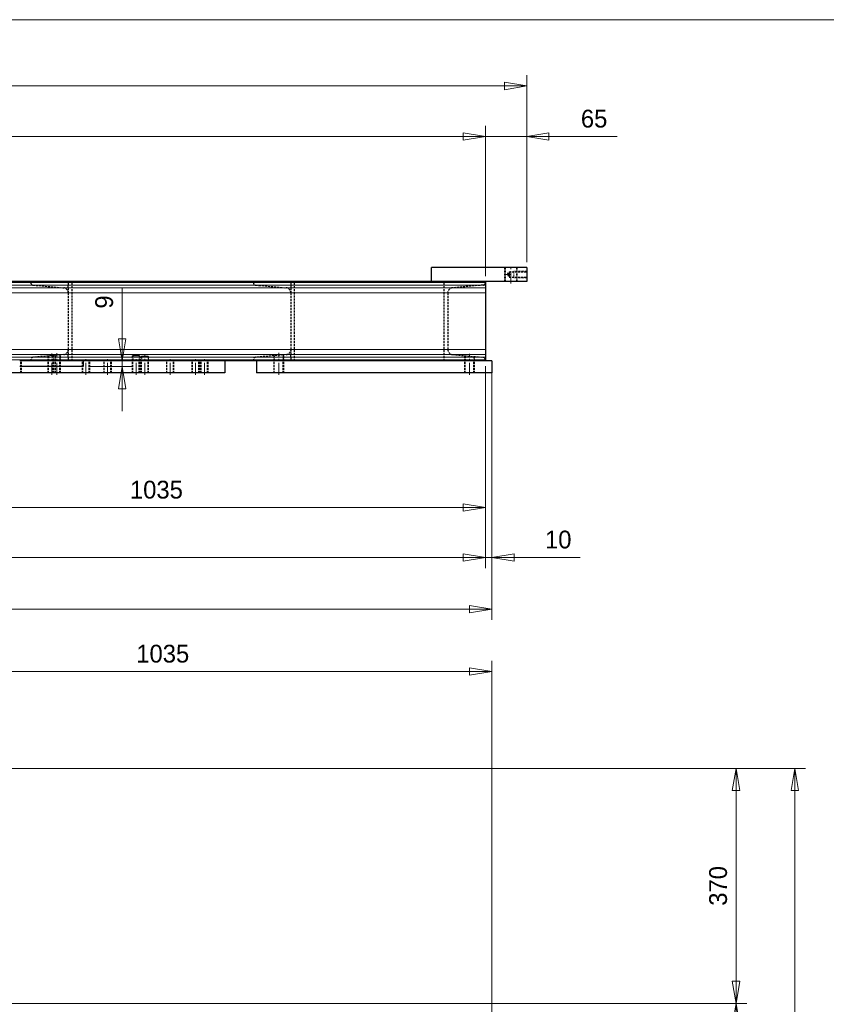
# Model space of a CAD drawing. Header units: millimetres. Extents: x -62 to 6744, y -106 to 4796.
# Tile 21 of 22: x 4027 to 5296, y 3122 to 4672. Entities that reach past the tile are written whole.
import ezdxf

# ---------------------------------------------------------------- set-up
doc = ezdxf.new("R2010")
doc.units = ezdxf.units.MM
doc.linetypes.add('CENTER2', pattern=[28.575, 19.05, -3.175, 3.175, -3.175])
doc.linetypes.add('HIDDEN2', pattern=[4.7625, 3.175, -1.5875])
doc.layers.get('0').update_dxf_attribs({"color": 157, "lineweight": 0})
doc.styles.add('Default', font='txt')
doc.dimstyles.new('Default', dxfattribs={"dimtxt": 3.5, "dimasz": 4.375, "dimexe": 2.1, "dimexo": 1.05, "dimgap": 1.75, "dimtad": 1, "dimdsep": 46, "dimtxsty": 'Default', "dimblk": 'CLOSED', "dimcen": 0.09, "dimclrt": 13, "dimadec": 0, "dimazin": 0, "dimtfac": 0.4, "dimtdec": 3, "dimtmove": 0, "dimatfit": 3, "dimldrblk": 'CLOSED', "dimfxl": 10.01, "dimtolj": 1, "dimarcsym": 0})

# ---------------------------------------------------------------- blocks, each defined once
blk = doc.blocks.new('_Closed')
at = {"color": 0, "linetype": 'ByBlock', "lineweight": -2}
for p, q in [((-1, 0.166667), (0, 0)), ((-1, 0.166667), (-1, -0.166667)), ((0, 0), (-1, -0.166667)), ((0, 0), (-1, 0))]:
    blk.add_line(p, q, dxfattribs=at)
blk = doc.blocks.new('*D20')
at = {"color": 0, "linetype": 'Continuous', "lineweight": -2}
for p, q in [((3735, 3502.2), (3735, 3662.9)), ((4770, 2667.2), (4770, 3662.9)), ((4735, 3646.1), (3770, 3646.1))]:
    blk.add_line(p, q, dxfattribs=at)
at = {"layer": 'Defpoints', "color": 0}
for p in [(3735, 3646.1), (3735, 3493.8), (4770, 2658.8)]:
    blk.add_point(p, dxfattribs=at)
at = {"color": 0, "lineweight": -2, "xscale": 35, "yscale": 35, "zscale": 35, "rotation": 180}
blk.add_blockref('_Closed', (3735, 3646.1), dxfattribs=at)
at = {"color": 0, "lineweight": -2, "xscale": 35, "yscale": 35, "zscale": 35}
blk.add_blockref('_Closed', (4770, 3646.1), dxfattribs=at)
at = {"color": 13, "lineweight": 0, "insert": (4252.5, 3674.1), "char_height": 28, "attachment_point": 5, "style": 'Default'}
blk.add_mtext('\\A1;1035', dxfattribs=at)
blk = doc.blocks.new('*D23')
at = {"color": 0, "linetype": 'Continuous', "lineweight": -2}
for p, q in [((3743.4, 3123.8), (5171, 3123.8)), ((5154.2, 2693.8), (5154.2, 3088.8)), ((4833.4, 2658.8), (5171, 2658.8))]:
    blk.add_line(p, q, dxfattribs=at)
at = {"layer": 'Defpoints', "color": 0}
for p in [(3735, 3123.8), (5154.2, 3123.8), (4825, 2658.8)]:
    blk.add_point(p, dxfattribs=at)
at = {"color": 0, "lineweight": -2, "xscale": 35, "yscale": 35, "zscale": 35}
for p, rotation in [((5154.2, 3123.8), 90), ((5154.2, 2658.8), 270)]:
    blk.add_blockref('_Closed', p, dxfattribs=dict(at, rotation=rotation))
at = {"color": 13, "lineweight": 0, "insert": (5126.2, 2891.3), "char_height": 28, "attachment_point": 5, "rotation": 90, "style": 'Default'}
blk.add_mtext('\\A1;465', dxfattribs=at)
blk = doc.blocks.new('*D24')
at = {"color": 0, "linetype": 'Continuous', "lineweight": -2}
for p, q in [((3798.4, 3493.8), (5171, 3493.8)), ((5154.2, 3158.8), (5154.2, 3458.8)), ((3743.4, 3123.8), (5171, 3123.8))]:
    blk.add_line(p, q, dxfattribs=at)
at = {"layer": 'Defpoints', "color": 0}
for p in [(3790, 3493.8), (5154.2, 3493.8), (3735, 3123.8)]:
    blk.add_point(p, dxfattribs=at)
at = {"color": 0, "lineweight": -2, "xscale": 35, "yscale": 35, "zscale": 35}
for p, rotation in [((5154.2, 3493.8), 90), ((5154.2, 3123.8), 270)]:
    blk.add_blockref('_Closed', p, dxfattribs=dict(at, rotation=rotation))
at = {"color": 13, "lineweight": 0, "insert": (5126.2, 3308.8), "char_height": 28, "attachment_point": 5, "rotation": 90, "style": 'Default'}
blk.add_mtext('\\A1;370', dxfattribs=at)
blk = doc.blocks.new('*D25')
at = {"color": 0, "linetype": 'Continuous', "lineweight": -2}
for p, q in [((3798.4, 3493.8), (5263.7, 3493.8)), ((5246.9, 3458.8), (5246.9, 1578.8)), ((4833.4, 1543.8), (5263.7, 1543.8))]:
    blk.add_line(p, q, dxfattribs=at)
at = {"layer": 'Defpoints', "color": 0}
for p in [(3790, 3493.8), (4825, 1543.8), (5246.9, 1543.8)]:
    blk.add_point(p, dxfattribs=at)
at = {"color": 0, "lineweight": -2, "xscale": 35, "yscale": 35, "zscale": 35}
for p, rotation in [((5246.9, 3493.8), 90), ((5246.9, 1543.8), 270)]:
    blk.add_blockref('_Closed', p, dxfattribs=dict(at, rotation=rotation))
at = {"color": 13, "lineweight": 0, "insert": (5218.9, 2518.8), "char_height": 28, "attachment_point": 5, "rotation": 90, "style": 'Default'}
blk.add_mtext('\\A1;1950', dxfattribs=at)
blk = doc.blocks.new('*D121')
at = {"color": 0, "linetype": 'Continuous', "lineweight": -2}
for p, q in [((4760, 4126.6), (4760, 3808.9)), ((4770, 4126.6), (4770, 3808.9)), ((4725, 3825.7), (4690, 3825.7)), ((4770, 3825.7), (4760, 3825.7)), ((4770, 3825.7), (4909.3, 3825.7)), ((4805, 3825.7), (4840, 3825.7))]:
    blk.add_line(p, q, dxfattribs=at)
at = {"layer": 'Defpoints', "color": 0}
for p in [(4760, 4135), (4770, 4135), (4760, 3825.7)]:
    blk.add_point(p, dxfattribs=at)
at = {"color": 0, "lineweight": -2, "xscale": 35, "yscale": 35, "zscale": 35}
for p, rotation in [((4760, 3825.7), 359.9999974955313), ((4770, 3825.7), 179.9999974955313)]:
    blk.add_blockref('_Closed', p, dxfattribs=dict(at, rotation=rotation))
at = {"color": 13, "lineweight": 0, "insert": (4874.6, 3853.7), "char_height": 28, "attachment_point": 5, "rotation": 360, "style": 'Default'}
blk.add_mtext('\\A1;10', dxfattribs=at)
blk = doc.blocks.new('*D122')
at = {"color": 0, "linetype": 'Continuous', "lineweight": -2}
for p, q in [((3725, 4126.6), (3725, 3887.4)), ((4760, 4126.6), (4760, 3887.4)), ((4725, 3904.2), (3760, 3904.2))]:
    blk.add_line(p, q, dxfattribs=at)
at = {"layer": 'Defpoints', "color": 0}
for p in [(3725, 4135), (4760, 4135), (3725, 3904.2)]:
    blk.add_point(p, dxfattribs=at)
at = {"color": 0, "lineweight": -2, "xscale": 35, "yscale": 35, "zscale": 35}
for p, rotation in [((3725, 3904.2), 180.0000020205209), ((4760, 3904.2), 2.020520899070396e-06)]:
    blk.add_blockref('_Closed', p, dxfattribs=dict(at, rotation=rotation))
at = {"color": 13, "lineweight": 0, "insert": (4242.5, 3932.2), "char_height": 28, "attachment_point": 5, "rotation": 0, "style": 'Default'}
blk.add_mtext('\\A1;1035', dxfattribs=at)
blk = doc.blocks.new('*D129')
at = {"color": 0, "linetype": 'Continuous', "lineweight": -2}
for p, q in [((2110, 4126.6), (2110, 3808.9)), ((4760, 4126.6), (4760, 3808.9)), ((4725, 3825.7), (2145, 3825.7))]:
    blk.add_line(p, q, dxfattribs=at)
at = {"layer": 'Defpoints', "color": 0}
for p in [(2110, 4135), (4760, 4135), (2110, 3825.7)]:
    blk.add_point(p, dxfattribs=at)
at = {"color": 0, "lineweight": -2, "xscale": 35, "yscale": 35, "zscale": 35, "rotation": 180}
blk.add_blockref('_Closed', (2110, 3825.7), dxfattribs=at)
at = {"color": 0, "lineweight": -2, "xscale": 35, "yscale": 35, "zscale": 35}
blk.add_blockref('_Closed', (4760, 3825.7), dxfattribs=at)
at = {"color": 13, "lineweight": 0, "insert": (3435, 3853.7), "char_height": 28, "attachment_point": 5, "style": 'Default'}
blk.add_mtext('\\A1;2650', dxfattribs=at)
blk = doc.blocks.new('*D130')
at = {"color": 0, "linetype": 'Continuous', "lineweight": -2}
for p, q in [((4760, 4268.4), (4760, 4504.9)), ((4825, 4290.4), (4825, 4504.9)), ((4725, 4488.1), (4690, 4488.1)), ((4760, 4488.1), (4825, 4488.1)), ((4825, 4488.1), (4967, 4488.1)), ((4860, 4488.1), (4895, 4488.1))]:
    blk.add_line(p, q, dxfattribs=at)
at = {"layer": 'Defpoints', "color": 0}
for p in [(4825, 4488.1), (4825, 4282), (4760, 4260)]:
    blk.add_point(p, dxfattribs=at)
at = {"color": 0, "lineweight": -2, "xscale": 35, "yscale": 35, "zscale": 35}
blk.add_blockref('_Closed', (4760, 4488.1), dxfattribs=at)
at = {"color": 0, "lineweight": -2, "xscale": 35, "yscale": 35, "zscale": 35, "rotation": 180}
blk.add_blockref('_Closed', (4825, 4488.1), dxfattribs=at)
at = {"color": 13, "lineweight": 0, "insert": (4931, 4516.1), "char_height": 28, "attachment_point": 5, "style": 'Default'}
blk.add_mtext('\\A1;65', dxfattribs=at)
blk = doc.blocks.new('*D131')
at = {"color": 0, "linetype": 'Continuous', "lineweight": -2}
for p, q in [((2045, 4290.4), (2045, 4584.5)), ((4825, 4290.4), (4825, 4584.5)), ((4790, 4567.7), (2080, 4567.7))]:
    blk.add_line(p, q, dxfattribs=at)
at = {"layer": 'Defpoints', "color": 0}
for p in [(2045, 4567.7), (2045, 4282), (4825, 4282)]:
    blk.add_point(p, dxfattribs=at)
at = {"color": 0, "lineweight": -2, "xscale": 35, "yscale": 35, "zscale": 35, "rotation": 180}
blk.add_blockref('_Closed', (2045, 4567.7), dxfattribs=at)
at = {"color": 0, "lineweight": -2, "xscale": 35, "yscale": 35, "zscale": 35}
blk.add_blockref('_Closed', (4825, 4567.7), dxfattribs=at)
at = {"color": 13, "lineweight": 0, "insert": (3435, 4595.7), "char_height": 28, "attachment_point": 5, "style": 'Default'}
blk.add_mtext('\\A1;2780', dxfattribs=at)
blk = doc.blocks.new('*D135')
at = {"color": 0, "linetype": 'Continuous', "lineweight": -2}
for p, q in [((2100, 4107.6), (2100, 3727.4)), ((4770, 4107.6), (4770, 3727.4)), ((2135, 3744.2), (4735, 3744.2))]:
    blk.add_line(p, q, dxfattribs=at)
at = {"layer": 'Defpoints', "color": 0}
for p in [(2100, 4116), (4770, 4116), (4770, 3744.2)]:
    blk.add_point(p, dxfattribs=at)
at = {"color": 0, "lineweight": -2, "xscale": 35, "yscale": 35, "zscale": 35, "rotation": 180}
blk.add_blockref('_Closed', (2100, 3744.2), dxfattribs=at)
at = {"color": 0, "lineweight": -2, "xscale": 35, "yscale": 35, "zscale": 35}
blk.add_blockref('_Closed', (4770, 3744.2), dxfattribs=at)
at = {"color": 13, "lineweight": 0, "insert": (3435, 3772.2), "char_height": 28, "attachment_point": 5, "style": 'Default'}
blk.add_mtext('\\A1;2670', dxfattribs=at)
blk = doc.blocks.new('*D137')
at = {"color": 0, "linetype": 'Continuous', "lineweight": -2}
for p, q in [((4188.5, 4135), (4188.5, 4250.3)), ((4188.5, 4170), (4188.5, 4205)), ((4135.9, 4135), (4205.3, 4135)), ((4135.9, 4126), (4205.3, 4126)), ((4188.5, 4126), (4188.5, 4135)), ((4188.5, 4091), (4188.5, 4056))]:
    blk.add_line(p, q, dxfattribs=at)
at = {"layer": 'Defpoints', "color": 0}
for p in [(4127.5, 4135), (4127.5, 4126), (4188.5, 4135)]:
    blk.add_point(p, dxfattribs=at)
at = {"color": 0, "lineweight": -2, "xscale": 35, "yscale": 35, "zscale": 35}
for p, rotation in [((4188.5, 4135), 270), ((4188.5, 4126), 90)]:
    blk.add_blockref('_Closed', p, dxfattribs=dict(at, rotation=rotation))
at = {"color": 13, "lineweight": 0, "insert": (4160.5, 4227.7), "char_height": 28, "attachment_point": 5, "rotation": 90, "style": 'Default'}
blk.add_mtext('\\A1;9', dxfattribs=at)
blk = doc.blocks.new('*D140')
at = {"color": 0, "linetype": 'Continuous', "lineweight": -2}
for p, q in [((2110, 4268.4), (2110, 4504.9)), ((4760, 4268.4), (4760, 4504.9)), ((2145, 4488.1), (4725, 4488.1))]:
    blk.add_line(p, q, dxfattribs=at)
at = {"layer": 'Defpoints', "color": 0}
for p in [(4760, 4488.1), (2110, 4260), (4760, 4260)]:
    blk.add_point(p, dxfattribs=at)
at = {"color": 0, "lineweight": -2, "xscale": 35, "yscale": 35, "zscale": 35, "rotation": 180}
blk.add_blockref('_Closed', (2110, 4488.1), dxfattribs=at)
at = {"color": 0, "lineweight": -2, "xscale": 35, "yscale": 35, "zscale": 35}
blk.add_blockref('_Closed', (4760, 4488.1), dxfattribs=at)
at = {"color": 13, "lineweight": 0, "insert": (3435, 4516.1), "char_height": 28, "attachment_point": 5, "style": 'Default'}
blk.add_mtext('\\A1;2650', dxfattribs=at)
blk = doc.blocks.new('FORMAT')
at = {"color": 157, "linetype": 'Continuous', "lineweight": 0, "true_color": 0x44607b}
blk.add_line((6640, 4672), (200, 4672), dxfattribs=at)
blk = doc.blocks.new('a', base_point=(1989.346, 1448.7))
at = {"color": 190, "linetype": 'Continuous', "lineweight": 0, "true_color": 0x801eff}
dim = blk.add_linear_dim(base=(3734.962, 3646.102), p1=(4769.962, 2658.816), p2=(3734.962, 3493.816), dimstyle='Default', override={"dimtxt": 28, "dimasz": 35, "dimexe": 16.8, "dimexo": 8.4, "dimgap": 14, "dimjust": 0, "dimpost": '', "dimse1": 0, "dimse2": 0, "dimtfac": 0.7, "dimtmove": 0}, dxfattribs=at)
dim.commit()
dim.dimension.update_dxf_attribs({"geometry": '*D20', "text_midpoint": (4252.462, 3646.102), "dimtype": 160})
for base, p1, p2, override, picture, middle in [((5154.245, 3493.816), (3734.962, 3123.816), (3789.962, 3493.816), {"dimtxt": 28, "dimasz": 35, "dimexe": 16.8, "dimexo": 8.4, "dimgap": 14, "dimpost": '', "dimtfac": 0.7, "dimtmove": 0}, '*D24', (5154.245, 3308.816)), ((5246.867, 1543.816), (3789.962, 3493.816), (4824.962, 1543.816), {"dimtxt": 28, "dimasz": 35, "dimexe": 16.8, "dimexo": 8.4, "dimgap": 14, "dimjust": 0, "dimpost": '', "dimse1": 0, "dimse2": 0, "dimtfac": 0.7, "dimtmove": 0}, '*D25', (5246.867, 2518.816)), ((5154.245, 3123.816), (4824.962, 2658.816), (3734.962, 3123.816), {"dimtxt": 28, "dimasz": 35, "dimexe": 16.8, "dimexo": 8.4, "dimgap": 14, "dimpost": '', "dimtfac": 0.7, "dimtmove": 0}, '*D23', (5154.245, 2891.316))]:
    dim = blk.add_linear_dim(base=base, p1=p1, p2=p2, angle=90, dimstyle='Default', override=override, dxfattribs=at)
    dim.commit()
    dim.dimension.update_dxf_attribs({"geometry": picture, "text_midpoint": middle, "dimtype": 160})
blk = doc.blocks.new('e', base_point=(3629.322, 3914.3))
at = {"color": 157, "linetype": 'Continuous', "lineweight": 30, "true_color": 0x44607b}
for p, q in [((4674.962, 4260.004), (4674.962, 4282.004)), ((4824.962, 4282.004), (4674.962, 4282.004)), ((4824.962, 4282.004), (4824.962, 4260.004)), ((4674.962, 4260.004), (3964.962, 4260.004)), ((4824.962, 4260.004), (4674.962, 4260.004)), ((4759.962, 4260.004), (4759.962, 4258.25)), ((4759.962, 4258.25), (4759.962, 4254.265)), ((4759.962, 4254.265), (4759.962, 4250.062)), ((4759.962, 4250.062), (4759.962, 4242.092)), ((4759.962, 4242.092), (4759.962, 4152.915)), ((4759.962, 4152.915), (4759.962, 4144.946)), ((4759.962, 4144.946), (4759.962, 4140.742)), ((4759.962, 4140.742), (4759.962, 4136.757)), ((4127.462, 4135.004), (4027.462, 4135.004)), ((4127.462, 4126.004), (4027.462, 4126.004)), ((4127.462, 4135.004), (4127.462, 4126.004)), ((4399.962, 4135.004), (4127.462, 4135.004)), ((4349.962, 4135.004), (4349.962, 4116.004)), ((4399.962, 4135.004), (4399.962, 4116.004)), ((4769.962, 4135.004), (4399.962, 4135.004)), ((4759.962, 4136.757), (4759.962, 4135.004)), ((4769.962, 4135.004), (4769.962, 4116.004)), ((4349.962, 4116.004), (3949.962, 4116.004)), ((4769.962, 4116.004), (4399.962, 4116.004))]:
    blk.add_line(p, q, dxfattribs=at)
at = {"color": 52, "linetype": 'HIDDEN2', "lineweight": 0, "true_color": 0xdcdc00}
for p, q in [((4789.962, 4282.004), (4789.962, 4260.004)), ((4809.962, 4282.004), (4809.962, 4260.004)), ((4824.962, 4276.004), (4804.962, 4276.004)), ((4804.962, 4276.004), (4804.962, 4266.004)), ((4824.962, 4266.004), (4804.962, 4266.004)), ((4071.985, 4135.004), (4071.985, 4142.787)), ((4079.68, 4135.004), (4079.68, 4143.46)), ((4083.985, 4135.004), (4083.985, 4143.837)), ((4091.68, 4135.004), (4091.68, 4144.51)), ((4204.431, 4135.004), (4204.431, 4143.323)), ((4216.431, 4135.004), (4216.431, 4143.323)), ((4218.244, 4135.004), (4218.244, 4142.11)), ((4230.244, 4135.004), (4230.244, 4142.11)), ((4426.962, 4135.004), (4426.962, 4143.222)), ((4442.962, 4135.004), (4442.962, 4144.622)), ((4726.962, 4135.004), (4726.962, 4143.31)), ((4742.962, 4135.004), (4742.962, 4141.91)), ((4030.235, 4116.004), (4030.235, 4135.004)), ((4071.985, 4116.004), (4071.985, 4135.004)), ((4079.68, 4116.004), (4079.68, 4135.004)), ((4083.985, 4116.004), (4083.985, 4135.004)), ((4091.68, 4116.004), (4091.68, 4135.004)), ((4125.735, 4116.004), (4125.735, 4135.004)), ((4137.735, 4116.004), (4137.735, 4135.004)), ((4159.68, 4116.004), (4159.68, 4135.004)), ((4171.68, 4116.004), (4171.68, 4135.004)), ((4204.431, 4116.004), (4204.431, 4135.004)), ((4216.431, 4116.004), (4216.431, 4135.004)), ((4218.244, 4116.004), (4218.244, 4135.004)), ((4230.244, 4116.004), (4230.244, 4135.004)), ((4258.181, 4116.004), (4258.181, 4135.004)), ((4270.181, 4116.004), (4270.181, 4135.004)), ((4298.244, 4116.004), (4298.244, 4135.004)), ((4310.244, 4116.004), (4310.244, 4135.004)), ((4311.931, 4116.004), (4311.931, 4135.004)), ((4323.931, 4116.004), (4323.931, 4135.004)), ((4426.962, 4116.004), (4426.962, 4135.004)), ((4442.962, 4116.004), (4442.962, 4135.004)), ((4726.962, 4116.004), (4726.962, 4135.004)), ((4742.962, 4116.004), (4742.962, 4135.004))]:
    blk.add_line(p, q, dxfattribs=at)
at = {"color": 72, "linetype": 'HIDDEN2', "lineweight": 30, "true_color": 0x60bf00}
for p, q in [((4791.212, 4282.004), (4791.212, 4260.004)), ((4808.712, 4282.004), (4808.712, 4260.004)), ((4794.908, 4271.004), (4797.362, 4275.254)), ((4794.908, 4271.004), (4797.362, 4266.754)), ((4797.362, 4275.254), (4797.362, 4271.004)), ((4797.362, 4275.254), (4824.962, 4275.254)), ((4797.362, 4271.004), (4797.362, 4266.754)), ((4797.362, 4266.754), (4824.962, 4266.754)), ((4044.962, 4260.004), (4044.962, 4258.25)), ((4048.613, 4254.265), (4096.659, 4250.062)), ((4103.962, 4258.25), (4103.962, 4254.265)), ((4103.962, 4250.062), (4103.962, 4254.265)), ((4103.962, 4250.062), (4103.962, 4242.092)), ((4109.962, 4135.004), (4109.962, 4260.004)), ((4394.962, 4260.004), (4394.962, 4258.25)), ((4398.613, 4254.265), (4446.659, 4250.062)), ((4453.962, 4258.25), (4453.962, 4254.265)), ((4453.962, 4254.265), (4453.962, 4250.062)), ((4453.962, 4250.062), (4453.962, 4242.092)), ((4459.962, 4135.004), (4459.962, 4260.004)), ((4694.962, 4135.004), (4694.962, 4260.004)), ((4756.31, 4254.265), (4708.264, 4250.062)), ((4103.962, 4242.092), (4103.962, 4152.915)), ((4453.962, 4242.092), (4453.962, 4152.915)), ((4700.962, 4242.092), (4700.962, 4152.915)), ((4103.962, 4152.915), (4103.962, 4144.946)), ((4453.962, 4152.915), (4453.962, 4144.946)), ((4096.659, 4144.946), (4048.613, 4140.742)), ((4072.86, 4142.864), (4072.86, 4135.004)), ((4080.555, 4143.537), (4080.555, 4135.004)), ((4083.11, 4143.76), (4083.11, 4135.004)), ((4090.805, 4144.433), (4090.805, 4135.004)), ((4103.962, 4140.742), (4103.962, 4144.946)), ((4103.962, 4140.742), (4103.962, 4136.757)), ((4205.306, 4143.323), (4205.306, 4135.004)), ((4215.556, 4143.323), (4215.556, 4135.004)), ((4219.119, 4142.11), (4219.119, 4135.004)), ((4229.369, 4142.11), (4229.369, 4135.004)), ((4446.659, 4144.946), (4398.613, 4140.742)), ((4427.962, 4143.31), (4427.962, 4135.004)), ((4441.962, 4144.535), (4441.962, 4135.004)), ((4453.962, 4140.742), (4453.962, 4144.946)), ((4453.962, 4140.742), (4453.962, 4136.757)), ((4708.264, 4144.946), (4756.31, 4140.742)), ((4727.962, 4143.222), (4727.962, 4135.004)), ((4741.962, 4141.998), (4741.962, 4135.004)), ((4029.36, 4116.004), (4029.36, 4135.004)), ((4044.962, 4136.757), (4044.962, 4135.004)), ((4072.86, 4116.004), (4072.86, 4135.004)), ((4080.555, 4116.004), (4080.555, 4135.004)), ((4083.11, 4116.004), (4083.11, 4135.004)), ((4090.805, 4116.004), (4090.805, 4135.004)), ((4126.61, 4116.004), (4126.61, 4135.004)), ((4136.86, 4116.004), (4136.86, 4135.004)), ((4160.555, 4116.004), (4160.555, 4135.004)), ((4170.805, 4116.004), (4170.805, 4135.004)), ((4205.306, 4116.004), (4205.306, 4135.004)), ((4215.556, 4116.004), (4215.556, 4135.004)), ((4219.119, 4116.004), (4219.119, 4135.004)), ((4229.369, 4116.004), (4229.369, 4135.004)), ((4259.056, 4116.004), (4259.056, 4135.004)), ((4269.306, 4116.004), (4269.306, 4135.004)), ((4299.119, 4116.004), (4299.119, 4135.004)), ((4309.369, 4116.004), (4309.369, 4135.004)), ((4312.806, 4116.004), (4312.806, 4135.004)), ((4323.056, 4116.004), (4323.056, 4135.004)), ((4394.962, 4136.757), (4394.962, 4135.004)), ((4427.962, 4116.004), (4427.962, 4135.004)), ((4441.962, 4116.004), (4441.962, 4135.004)), ((4727.962, 4116.004), (4727.962, 4135.004)), ((4741.962, 4116.004), (4741.962, 4135.004))]:
    blk.add_line(p, q, dxfattribs=at)
at = {"color": 190, "linetype": 'CENTER2', "lineweight": 0, "true_color": 0x801eff}
for p, q in [((4799.962, 4257.004), (4799.962, 4285.004)), ((4791.908, 4271.004), (4800.362, 4271.004)), ((4077.986, 4113.004), (4077.986, 4146.76)), ((4085.679, 4113.004), (4085.679, 4147.433)), ((4131.736, 4113.004), (4131.736, 4138.004)), ((4165.679, 4113.004), (4165.679, 4138.004)), ((4210.431, 4113.004), (4210.431, 4138.004)), ((4224.244, 4113.004), (4224.244, 4145.11)), ((4264.181, 4113.004), (4264.181, 4138.004)), ((4304.244, 4113.004), (4304.244, 4138.004)), ((4317.931, 4113.004), (4317.931, 4138.004)), ((4434.962, 4113.004), (4434.962, 4147.535)), ((4734.962, 4113.004), (4734.962, 4146.222))]:
    blk.add_line(p, q, dxfattribs=at)
at = {"color": 52, "linetype": 'Continuous', "lineweight": 0, "true_color": 0xdcdc00}
for p, q in [((4759.962, 4250.062), (3673.264, 4250.062)), ((4759.962, 4254.265), (3721.31, 4254.265)), ((4759.962, 4258.25), (3724.962, 4258.25)), ((4759.962, 4242.092), (3665.962, 4242.092)), ((4759.962, 4152.915), (3665.962, 4152.915)), ((4759.962, 4144.946), (3673.264, 4144.946)), ((4759.962, 4140.742), (3721.31, 4140.742)), ((4759.962, 4136.757), (3724.962, 4136.757))]:
    blk.add_line(p, q, dxfattribs=at)
at = {"color": 72, "linetype": 'HIDDEN2', "lineweight": 30, "true_color": 0x60bf00}
for centre, radius, start, end in [((4048.962, 4258.25), 4, 180, 265), ((4095.962, 4242.092), 8, 0, 85), ((4398.962, 4258.25), 4, 180, 265), ((4445.962, 4242.092), 8, 0, 85), ((4708.962, 4242.092), 8, 95, 180), ((4755.962, 4258.25), 4, 275, 0), ((4095.962, 4152.915), 8, 275, 360), ((4445.962, 4152.915), 8, 275, 360), ((4708.962, 4152.915), 8, 180, 265), ((4048.962, 4136.757), 4, 95, 180), ((4398.962, 4136.757), 4, 95, 180), ((4755.962, 4136.757), 4, 0, 85)]:
    blk.add_arc(centre, radius, start, end, dxfattribs=at)
for centre in [(4210.431, 4143.323), (4224.244, 4142.11)]:
    blk.add_ellipse(centre, major_axis=(5.125, 0), ratio=0.08748862, dxfattribs=at)
at = {"color": 190, "linetype": 'Continuous', "lineweight": 0, "true_color": 0x801eff}
for base, p1, p2, angle, override, picture, middle in [((2044.962, 4567.662), (4824.962, 4282.004), (2044.962, 4282.004), 180, {"dimtxt": 28, "dimasz": 35, "dimexe": 16.8, "dimexo": 8.4, "dimgap": 14, "dimjust": 0, "dimpost": '', "dimse1": 0, "dimse2": 0, "dimtfac": 0.7, "dimtmove": 0}, '*D131', (3434.962, 4567.662)), ((4759.962, 4488.066), (2109.962, 4260.004), (4759.962, 4260.004), 0, {"dimtxt": 28, "dimasz": 35, "dimexe": 16.8, "dimexo": 8.4, "dimgap": 14, "dimpost": '', "dimtfac": 0.7, "dimtmove": 0}, '*D140', (3434.962, 4488.066)), ((4188.541, 4135.004), (4127.462, 4126.004), (4127.462, 4135.004), 90, {"dimtxt": 28, "dimasz": 35, "dimexe": 16.8, "dimexo": 8.4, "dimgap": 14, "dimpost": '', "dimtfac": 0.7, "dimtmove": 0}, '*D137', (4188.541, 4227.671)), ((2109.962, 3825.706), (4759.962, 4135.004), (2109.962, 4135.004), 180, {"dimtxt": 28, "dimasz": 35, "dimexe": 16.8, "dimexo": 8.4, "dimgap": 14, "dimjust": 0, "dimpost": '', "dimse1": 0, "dimse2": 0, "dimtfac": 0.7, "dimtmove": 0}, '*D129', (3434.962, 3825.706)), ((3724.962, 3904.17), (4759.962, 4135.004), (3724.962, 4135.004), 180.000002, {"dimtxt": 28, "dimasz": 35, "dimexe": 16.8, "dimexo": 8.4, "dimgap": 14, "dimjust": 0, "dimpost": '', "dimse1": 0, "dimse2": 0, "dimtfac": 0.7, "dimtmove": 0}, '*D122', (4242.461, 3904.17)), ((4759.962, 3825.706), (4769.962, 4135.004), (4759.962, 4135.004), 179.999997, {"dimtxt": 28, "dimasz": 35, "dimexe": 16.8, "dimexo": 8.4, "dimgap": 14, "dimjust": 0, "dimpost": '', "dimse1": 0, "dimse2": 0, "dimtfac": 0.7, "dimtmove": 0}, '*D121', (4874.628, 3825.706)), ((4769.962, 3744.167), (2099.962, 4116.004), (4769.962, 4116.004), 0, {"dimtxt": 28, "dimasz": 35, "dimexe": 16.8, "dimexo": 8.4, "dimgap": 14, "dimpost": '', "dimtfac": 0.7, "dimtmove": 0}, '*D135', (3434.962, 3744.167))]:
    dim = blk.add_linear_dim(base=base, p1=p1, p2=p2, angle=angle, dimstyle='Default', override=override, dxfattribs=at)
    dim.commit()
    dim.dimension.update_dxf_attribs({"geometry": picture, "text_midpoint": middle, "dimtype": 161})
dim = blk.add_linear_dim(base=(4824.962, 4488.066), p1=(4759.962, 4260.004), p2=(4824.962, 4282.004), dimstyle='Default', override={"dimtxt": 28, "dimasz": 35, "dimexe": 16.8, "dimexo": 8.4, "dimgap": 14, "dimpost": '', "dimtfac": 0.7, "dimtmove": 0}, dxfattribs=at)
dim.commit()
dim.dimension.update_dxf_attribs({"geometry": '*D130', "text_midpoint": (4930.962, 4488.066), "dimtype": 160})

msp = doc.modelspace()

# ---------------------------------------------------------------- block references
at = {"color": 176, "linetype": 'Continuous', "lineweight": 0, "true_color": 0x000080}
for name, p in [('FORMAT', (0, 0)), ('e', (3629.3, 3914.3)), ('a', (1989.3, 1448.7))]:
    msp.add_blockref(name, p, dxfattribs=at)

doc.saveas('drawing.dxf')
